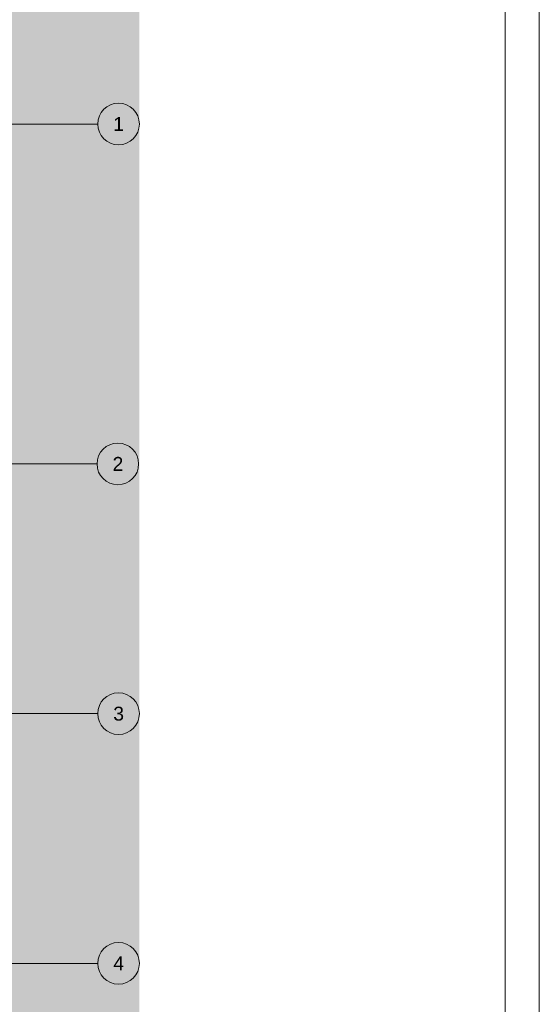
# Paper-space layout 'A-49 WYKOŃCZENIA ŚCIAN - PIĘTRO 4' of a CAD drawing. Header units: millimetres. Extents: x 0 to 500, y 0 to 350.
# Tile 14 of 15: x 425 to 500, y 127 to 269. Entities that reach past the tile are written whole.
import ezdxf
from ezdxf.xclip import XClip

# ---------------------------------------------------------------- set-up
doc = ezdxf.new("R2010")
doc.units = ezdxf.units.MM
doc.header["$MEASUREMENT"] = 0
doc.header["$XCLIPFRAME"] = 0
doc.linetypes.add('DASHDOTX2', pattern=[1000, 500, -250, 0, -250])
for name, color, linetype, lineweight, true_color in [('A_Arkusz_Nr_pióra__255', 7, 'Continuous', 15, 0x242424), ('A_osie_Nr_pióra__16', 7, 'Continuous', 5, 0x0f0f0f), ('A_osie_Nr_pióra__76', 7, 'Continuous', 5, 0x2d2d2d)]:
    doc.layers.add(name, color=color, linetype=linetype, lineweight=lineweight, true_color=true_color)
doc.layers.add('A_podrys', color=7, linetype='Continuous')
doc.styles.add('STYL_AUTOMATYCZNY_1', font='arial.ttf')

# ---------------------------------------------------------------- blocks, each defined once
blk = doc.blocks.new('Rysunek_1_1', base_point=(-1697.51, -276.58))
at = {"linetype": 'Continuous', "lineweight": 0, "true_color": 0x484848}
blk.add_hatch(color=251, dxfattribs=at).paths.add_polyline_path([(442.35, 311.31), (327.29, 311.31), (327.29, 266.31), (423.35, 266.31), (423.35, 107.5), (327.29, 107.5), (327.29, 102.5), (442.35, 102.5)])
at = {"layer": 'A_osie_Nr_pióra__16', "color": 250, "linetype": 'DASHDOTX2', "lineweight": 5, "true_color": 0x0f0f0f}
for p, q in [((416.1, 253.5), (436.35, 253.5)), ((416, 204.5), (436.25, 204.5)), ((416.1, 168.5), (436.35, 168.5)), ((416.1, 132.5), (436.35, 132.5))]:
    blk.add_line(p, q, dxfattribs=at)
at = {"layer": 'A_osie_Nr_pióra__76', "color": 250, "linetype": 'Continuous', "lineweight": 5, "true_color": 0x2d2d2d}
for centre in [(439.35, 253.5), (439.25, 204.5), (439.35, 168.5), (439.35, 132.5)]:
    blk.add_circle(centre, 3, dxfattribs=at)
at = {"layer": 'A_osie_Nr_pióra__76', "color": 250, "linetype": 'Continuous', "lineweight": 5, "true_color": 0x2d2d2d, "char_height": 2, "attachment_point": 1, "style": 'STYL_AUTOMATYCZNY_1'}
for s, insert in [('\\A1;{\\pql;\\pt0;\\fArial|b0|i0|c238|p0;\\W1.000000;1}', (438.59, 254.5)), ('\\A1;{\\pql;\\pt0;\\fArial|b0|i0|c238|p0;\\W1.000000;2}', (438.49, 205.5)), ('\\A1;{\\pql;\\pt0;\\fArial|b0|i0|c238|p0;\\W1.000000;3}', (438.59, 169.5)), ('\\A1;{\\pql;\\pt0;\\fArial|b0|i0|c238|p0;\\W1.000000;4}', (438.59, 133.5))]:
    blk.add_mtext(s, dxfattribs=dict(at, insert=insert))

psp = doc.layouts.new('A-49 WYKOŃCZENIA ŚCIAN - PIĘTRO 4')

# ---------------------------------------------------------------- linework, layer by layer
at = {"layer": 'A_Arkusz_Nr_pióra__255', "color": 250, "linetype": 'Continuous', "lineweight": 15, "true_color": 0x242424}
psp.add_line((495.1, 345.1), (495.1, 4.9), dxfattribs=at)
at = {"layer": 'A_Arkusz_Nr_pióra__255', "color": 250, "linetype": 'Continuous', "lineweight": 15, "true_color": 0x242424, "flags": 128}
psp.add_lwpolyline([(0, 350), (500, 350), (500, 0), (0, 0)], close=True, dxfattribs=at)

# ---------------------------------------------------------------- block references
at = {"layer": 'A_podrys', "color": 37, "linetype": 'Continuous', "lineweight": 5, "true_color": 0x656532}
ref = psp.add_blockref('Rysunek_1_1', (-1697.51, -276.58), dxfattribs=at)
XClip(ref).set_block_clipping_path([(327.2882976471, 102.4952640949), (442.3535078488, 311.3052640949)])

doc.saveas('drawing.dxf')
